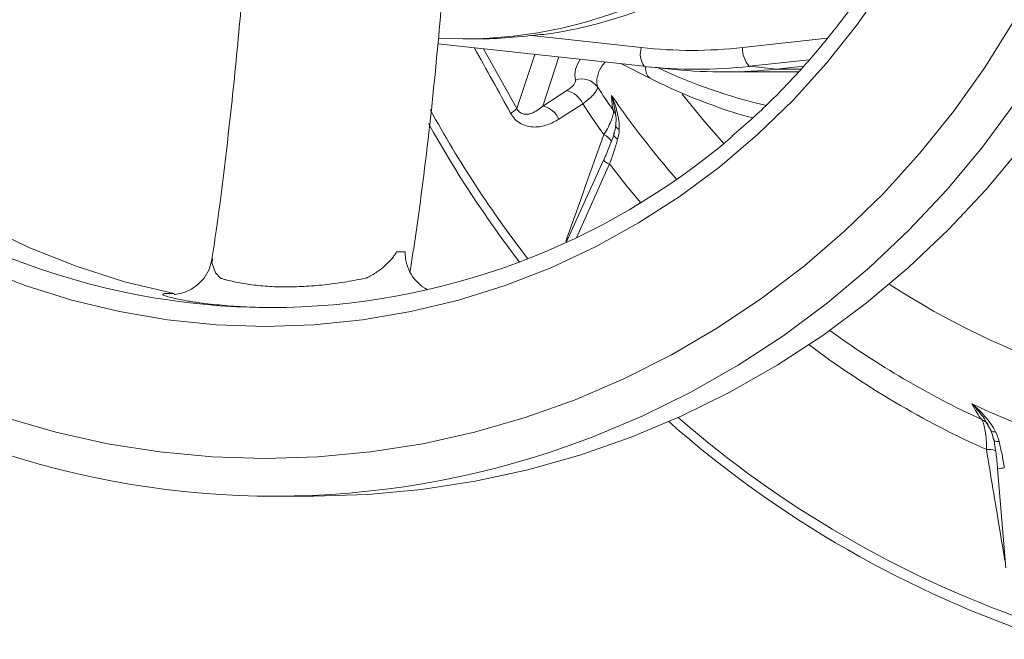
# Model space of a CAD drawing. Header units: millimetres. Extents: x -45 to 292, y 70 to 312.
# Tile 4 of 16: x 25 to 129, y 76 to 141. Entities that reach past the tile are written whole.
import ezdxf

# ---------------------------------------------------------------- set-up
doc = ezdxf.new("R2010")
doc.units = ezdxf.units.MM

msp = doc.modelspace()

# ---------------------------------------------------------------- linework, layer by layer
at = {"color": 7, "linetype": 'Continuous', "lineweight": 15}
for p, q in [((90.91, 136.53), (69.03, 138.93)), ((71.89, 139.43), (69.09, 139.5)), ((71.69, 139.43), (73.01, 139.43)), ((79.85, 139.9), (80.28, 139.9)), ((88.53, 136.79), (91.54, 135.27)), ((91.09, 136.41), (91.09, 136.51)), ((91.33, 136.48), (94.16, 136.19)), ((99.35, 135.93), (107.25, 135.93)), ((102.08, 136.53), (104.97, 136.24)), ((107.82, 136.55), (104.97, 136.24)), ((80.18, 132.32), (82.72, 133.96)), ((84.41, 132.56), (81.87, 130.93)), ((86.6, 126.58), (82.66, 117.85)), ((127.69, 97.95), (127.19, 98.8)), ((128.38, 93.85), (129.27, 83.33)), ((51.76, 90.93), (55.9, 90.93))]:
    msp.add_line(p, q, dxfattribs=at)
at = {"color": 8, "linetype": 'Continuous', "lineweight": 15}
for p, q in [((78.97, 139.8), (90.61, 138.52)), ((101.37, 138.52), (110.33, 139.5)), ((73.88, 138.4), (77.43, 132.05)), ((77.43, 132.05), (79.31, 137.8)), ((81.88, 137.52), (80.18, 132.32)), ((108.43, 137.23), (102.08, 136.53)), ((90.84, 136.53), (91.09, 136.41)), ((107.53, 136.24), (104.97, 136.24)), ((87.25, 126.17), (83.73, 118.35)), ((82.62, 117.93), (82.71, 118.3)), ((82.83, 118.22), (82.71, 118.3))]:
    msp.add_line(p, q, dxfattribs=at)
at = {"color": 7, "linetype": 'Continuous', "lineweight": 15, "flags": 128}
for points in [[(129.25, 180.23), (128.41, 174.93), (127.23, 169.71), (125.72, 164.57), (123.9, 159.55), (121.76, 154.66), (119.32, 149.93), (116.58, 145.37), (113.56, 141.01), (110.27, 136.87), (106.73, 132.95), (102.95, 129.28), (98.94, 125.88), (94.73, 122.75), (90.33, 119.92), (85.75, 117.39), (81.03, 115.17), (76.18, 113.28), (71.22, 111.73), (66.17, 110.51), (61.06, 109.63), (55.9, 109.11), (50.72, 108.93)], [(41.06, 112.42), (35.82, 113.68), (30.67, 115.32), (25.65, 117.32), (20.77, 119.68), (16.07, 122.38), (11.55, 125.42), (7.26, 128.77), (3.19, 132.43), (-0.61, 136.37), (-4.14, 140.57), (-7.38, 145.02), (-10.32, 149.69), (-12.93, 154.56), (-15.21, 159.61), (-17.14, 164.81), (-18.72, 170.14), (-19.94, 175.57)], [(130.08, 141.27), (127.04, 136.4), (123.72, 131.73), (120.13, 127.27), (116.29, 123.05), (112.21, 119.07), (107.91, 115.36), (103.4, 111.93), (98.69, 108.78), (93.82, 105.93), (88.78, 103.39), (83.6, 101.17), (78.31, 99.28), (72.91, 97.72), (67.44, 96.5), (61.9, 95.63), (56.32, 95.11), (50.72, 94.93), (45.12, 95.11), (39.55, 95.63), (34.01, 96.5), (28.53, 97.72), (23.14, 99.28)], [(91.09, 136.51), (91.09, 136.48), (91.09, 136.41)], [(130.91, 127.92), (127.17, 123.43), (123.18, 119.18), (118.96, 115.18), (114.51, 111.45), (109.86, 107.99), (105.02, 104.83), (100.01, 101.97), (94.84, 99.42), (89.53, 97.19), (84.11, 95.29), (78.59, 93.73), (72.99, 92.51), (67.32, 91.63), (61.62, 91.11), (55.9, 90.93)], [(86.6, 126.58), (86.6, 126.58), (86.63, 126.59)], [(45.11, 116.13), (44.78, 114.98), (44.24, 114.07), (43.6, 113.38), (42.91, 112.89), (42.25, 112.58), (41.7, 112.42), (41.31, 112.36), (41.16, 112.34), (41.1, 112.34), (41.09, 112.34), (41.09, 112.34), (41.09, 112.34), (41.09, 112.34), (41.09, 112.34)], [(50.72, 108.93), (45.54, 109.11), (40.38, 109.63), (35.27, 110.51), (30.22, 111.73), (25.26, 113.28), (20.41, 115.17)], [(128.2, 97.76), (128.09, 97.75), (127.99, 97.75), (127.9, 97.76), (127.82, 97.78), (127.76, 97.81), (127.72, 97.85), (127.7, 97.89), (127.69, 97.95)]]:
    msp.add_lwpolyline(points, dxfattribs=at)
at = {"color": 8, "linetype": 'Continuous', "lineweight": 15, "flags": 128}
for points in [[(130.24, 132.63), (126.76, 127.92), (123.03, 123.43), (119.04, 119.18), (114.82, 115.18), (110.37, 111.45), (105.72, 107.99), (100.88, 104.83), (95.86, 101.97), (90.7, 99.42), (85.39, 97.19), (82.59, 96.16)], [(94.96, 133.58), (97.31, 130.69), (99.37, 128.34)], [(88.11, 128.8), (87.98, 128.89), (87.87, 128.98), (87.79, 129.07), (87.73, 129.17), (87.7, 129.25), (87.7, 129.34), (87.7, 129.37)], [(90.56, 122.06), (89.1, 123.82), (87.25, 126.17)], [(45.16, 116.11), (45.08, 115.72), (45.45, 114.61), (45.97, 114.07), (45.97, 114.07), (45.97, 114.07)], [(128.57, 96.73), (128.42, 96.73), (128.28, 96.74), (128.17, 96.77), (128.08, 96.8), (128.01, 96.85), (127.98, 96.9), (127.97, 96.91)]]:
    msp.add_lwpolyline(points, dxfattribs=at)
at = {"color": 7, "linetype": 'Continuous', "lineweight": 15}
for centre, radius, start, end in [((73.46, 188.19), 48.77, 278.0312, 305.8059), ((71.65, 187.79), 48.36, 270.2874, 294.89), ((92.8, 137.83), 2.29, 162.5922, 214.5731), ((95.99, 187.41), 49.19, 263.7221, 276.2779), ((104.04, 138.35), 2.68, 176.3831, 222.8259), ((96.49, 187.28), 51.06, 263.7221, 276.2779), ((99.35, 187.26), 51.33, 264.1944, 276.2779), ((84.33, 133.19), 2, 35.4987, 110.6005), ((82.12, 131.51), 2.52, 24.6972, 76.2966), ((170.17, 189.65), 100.74, 213.292, 215.0066), ((74.84, 134.78), 3.76, 300.8089, 313.4847), ((79.59, 129.88), 2.52, 24.6682, 76.2949), ((171.05, 189.58), 103.72, 213.3509, 215.5535), ((51.42, 186.7), 75.76, 227.1948, 269.8671), ((173.85, 189.5), 121.16, 209.1639, 217.4828), ((51.04, 186.73), 75.8, 270.1528, 310.5365), ((70.07, 116.8), 4.51, 179.5488, 241.8376), ((165.63, 185), 93.25, 244.6424, 264.3494), ((170.05, 185.62), 115.7, 228.5953, 251.7198), ((51.76, 184.44), 93.51, 250.8551, 289.2533)]:
    msp.add_arc(centre, radius, start, end, dxfattribs=at)
at = {"color": 8, "linetype": 'Continuous', "lineweight": 15}
for centre, radius, start, end in [((92.36, 136.25), 1.28, 172.8938, 230.473), ((116.65, 187.53), 56.62, 244.6338, 256.9885), ((168.77, 189.3), 98.64, 214.4948, 221.0311), ((173.3, 189.5), 119.81, 208.7167, 217.7716), ((86.22, 130.81), 1.78, 17.1401, 36.1785), ((88.46, 130.36), 0.566, 195.1289, 250.436), ((85.65, 127.3), 2.22, 35.5832, 62.8088), ((87.63, 127.5), 1.39, 221.7041, 253.9599), ((163.89, 185.78), 86.27, 237.0157, 266.0846), ((167.19, 186.53), 96.38, 234.0436, 245.1808), ((168.03, 186.41), 99.31, 233.1033, 245.7428), ((169.61, 185.73), 114.51, 229.0231, 250.5955), ((126.11, 97.53), 1.64, 38.1452, 67.7168), ((127.45, 92.95), 2.93, 75.8695, 94.409), ((129.41, 88.09), 5.84, 92.8708, 100.1545)]:
    msp.add_arc(centre, radius, start, end, dxfattribs=at)
at = {"color": 7, "linetype": 'Continuous', "lineweight": 15}
msp.add_ellipse((199.63, 190.93), major_axis=(133.48, 49.43), ratio=0.108237, start_param=3.425935, end_param=3.560219, dxfattribs=at)
for points, knots in [([(98.35, 254.3), (98.45, 254.23), (99.85, 253.17), (102.4, 250.89), (105.95, 247.46), (109.26, 243.79), (112.35, 239.91), (115.2, 235.83), (117.79, 231.58), (120.13, 227.17), (122.19, 222.62), (123.97, 217.94), (125.46, 213.16), (126.66, 208.29), (127.56, 203.34), (128.16, 198.36), (128.46, 193.34), (128.46, 188.31), (128.14, 183.29), (127.53, 178.3), (126.61, 173.36), (125.4, 168.5), (123.89, 163.72), (122.1, 159.04), (120.03, 154.5), (117.69, 150.09), (115.08, 145.85), (112.22, 141.79), (109.13, 137.92), (105.8, 134.26), (102.82, 131.32), (100.89, 129.7), (100.21, 129.13)], [0, 0, 0, 0, 0.0026592, 0.0376246, 0.072587, 0.1075465, 0.1425031, 0.177457, 0.2124083, 0.2473571, 0.2823036, 0.3172481, 0.3521907, 0.3871317, 0.4220713, 0.4570099, 0.4919476, 0.5268847, 0.5618216, 0.5967583, 0.6316952, 0.6666325, 0.7015705, 0.7365095, 0.7714498, 0.8063917, 0.8413353, 0.876281, 0.9112289, 0.9461794, 0.9811326, 1, 1, 1, 1]), ([(70.98, 168.16), (70.81, 164.4), (70.48, 156.87), (69.69, 145.8), (68.65, 134.34), (67.47, 123.91), (66.5, 117.39), (66.11, 114.77)], [0, 0, 0, 0, 0.2007421, 0.4021999, 0.6038061, 0.8408095, 1, 1, 1, 1]), ([(49.72, 167.73), (49.58, 164.5), (49.29, 157.88), (48.62, 148.05), (47.79, 138.25), (46.77, 128.73), (45.87, 121.31), (45.25, 117.21), (45.07, 116.06)], [0, 0, 0, 0, 0.178817, 0.366074, 0.553552, 0.740824, 0.927464, 1, 1, 1, 1]), ([(82.72, 133.96), (82.88, 134.06), (83.02, 134.16), (83.27, 134.37), (83.37, 134.47), (83.52, 134.66), (83.58, 134.75), (83.64, 134.92), (83.65, 135), (83.63, 135.07)], [0, 0, 0, 0, 0.25, 0.25, 0.5, 0.5, 0.75, 0.75, 1, 1, 1, 1]), ([(91.54, 135.27), (92.29, 134.9), (94.33, 133.9), (97.78, 132.52), (100.68, 131.5), (102.26, 131.12), (102.45, 131.07)], [0, 0, 0, 0, 0.212567, 0.581664, 0.950697, 1, 1, 1, 1]), ([(85.97, 134.36), (85.98, 134.26), (85.96, 134.15), (85.84, 133.89), (85.74, 133.75), (85.48, 133.44), (85.31, 133.27), (84.9, 132.93), (84.67, 132.75), (84.41, 132.56)], [0, 0, 0, 0, 0.25, 0.25, 0.5, 0.5, 0.75, 0.75, 1, 1, 1, 1]), ([(88.27, 129.82), (88.28, 130.13), (88.27, 130.44), (88.19, 131.06), (88.13, 131.36), (87.91, 132.27), (87.7, 132.86), (87.47, 133.43)], [0, 0, 0, 0, 0.25, 0.25, 0.5, 0.5, 1, 1, 1, 1]), ([(77.43, 132.05), (77.47, 131.96), (77.52, 131.88), (77.64, 131.74), (77.7, 131.67), (77.84, 131.58), (77.91, 131.54), (78.05, 131.48), (78.12, 131.47), (78.33, 131.43), (78.46, 131.44), (78.71, 131.47), (78.83, 131.5), (79.18, 131.62), (79.4, 131.74), (79.81, 132), (80, 132.16), (80.18, 132.32)], [0, 0, 0, 0, 0.0625, 0.0625, 0.125, 0.125, 0.1875, 0.1875, 0.25, 0.25, 0.375, 0.375, 0.5, 0.5, 0.75, 0.75, 1, 1, 1, 1]), ([(86.66, 129.28), (86.84, 129.57), (86.99, 129.85), (87.26, 130.38), (87.37, 130.64), (87.54, 131.08), (87.6, 131.28), (87.66, 131.53), (87.67, 131.61), (87.67, 131.75), (87.67, 131.81), (87.66, 131.86)], [0, 0, 0, 0, 0.25, 0.25, 0.5, 0.5, 0.75, 0.75, 0.875, 0.875, 1, 1, 1, 1]), ([(81.87, 130.93), (81.48, 130.68), (81.07, 130.47), (80.42, 130.25), (80.2, 130.19), (79.75, 130.11), (79.51, 130.09), (79.04, 130.09), (78.8, 130.12), (78.33, 130.22), (78.1, 130.31), (77.65, 130.55), (77.44, 130.7), (77.16, 130.99), (77.07, 131.09), (76.91, 131.31), (76.83, 131.42), (76.76, 131.54)], [0, 0, 0, 0, 0.25, 0.25, 0.375, 0.375, 0.5, 0.5, 0.625, 0.625, 0.75, 0.75, 0.875, 0.875, 0.9375, 0.9375, 1, 1, 1, 1]), ([(87.87, 131.5), (87.89, 131.43), (87.97, 131.02), (87.94, 130.6), (87.91, 130.26)], [0, 0, 0, 0, 0.169478, 1, 1, 1, 1]), ([(87.89, 130.22), (87.89, 130.15), (87.88, 129.87), (87.77, 129.58), (87.69, 129.37)], [0, 0, 0, 0, 0.246795, 1, 1, 1, 1]), ([(86.63, 126.59), (86.86, 127.09), (87.06, 127.58), (87.45, 128.54), (87.62, 129.01), (87.78, 129.47)], [0, 0, 0, 0, 0.5, 0.5, 1, 1, 1, 1]), ([(88.11, 128.8), (87.99, 128.38), (87.86, 127.95), (87.58, 127.07), (87.42, 126.62), (87.25, 126.17)], [0, 0, 0, 0, 0.5, 0.5, 1, 1, 1, 1]), ([(61.43, 114.07), (61.43, 114.07), (61.44, 114.07), (61.45, 114.08), (61.47, 114.09), (61.52, 114.11), (61.56, 114.13), (61.64, 114.17), (61.69, 114.19), (61.84, 114.27), (61.94, 114.33), (62.23, 114.49), (62.41, 114.6), (62.92, 114.94), (63.22, 115.18), (63.75, 115.67), (63.98, 115.91), (64.28, 116.27), (64.37, 116.38), (64.53, 116.61), (64.6, 116.73), (64.66, 116.84)], [0, 0, 0, 0, 0.003906, 0.003906, 0.007812, 0.015625, 0.03125, 0.03125, 0.0625, 0.0625, 0.125, 0.125, 0.25, 0.25, 0.5, 0.5, 0.75, 0.75, 0.875, 0.875, 1, 1, 1, 1]), ([(64.66, 116.84), (64.66, 116.84), (64.66, 116.84), (64.66, 116.84), (64.85, 116.84), (65.04, 116.84), (65.22, 116.84), (65.34, 116.84), (65.45, 116.84), (65.56, 116.84)], [-0.000000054, -0.000000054, -0.000000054, -0.000000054, 0, 0, 0, 0.002168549, 0.002168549, 0.002168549, 0.003457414, 0.003457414, 0.003457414, 0.003457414]), ([(45.97, 114.07), (45.97, 114.06), (45.98, 114.06), (45.98, 114.06), (46, 114.06), (46.02, 114.05), (46.07, 114.03), (46.17, 114), (46.37, 113.94), (46.55, 113.89), (46.92, 113.8), (47.17, 113.74), (47.95, 113.57), (48.51, 113.47), (49.39, 113.35), (49.7, 113.31), (50.32, 113.25), (50.64, 113.22), (51.63, 113.15), (52.3, 113.13), (53.33, 113.13), (53.68, 113.14), (54.39, 113.16), (54.75, 113.18), (55.83, 113.24), (56.55, 113.3), (57.63, 113.43), (57.99, 113.47), (58.69, 113.57), (59.04, 113.62), (60.08, 113.8), (60.76, 113.92), (61.43, 114.07)], [0, 0, 0, 0, 0.000977, 0.000977, 0.001953, 0.003906, 0.007812, 0.015625, 0.03125, 0.0625, 0.0625, 0.125, 0.125, 0.25, 0.25, 0.3125, 0.3125, 0.375, 0.375, 0.5, 0.5, 0.5625, 0.5625, 0.625, 0.625, 0.75, 0.75, 0.8125, 0.8125, 0.875, 0.875, 1, 1, 1, 1]), ([(51.35, 110.94), (50.47, 110.95), (48.64, 110.99), (46.1, 111.17), (44, 111.41), (42.36, 111.66), (41.49, 111.82), (41.21, 111.9), (41.2, 111.9)], [0, 0, 0, 0, 0.218485, 0.450162, 0.687238, 0.841083, 0.998147, 1, 1, 1, 1]), ([(128.2, 97.76), (128.06, 98.05), (127.89, 98.33), (127.51, 98.87), (127.31, 99.12), (126.66, 99.86), (126.19, 100.31), (125.69, 100.73)], [0, 0, 0, 0, 0.25, 0.25, 0.5, 0.5, 1, 1, 1, 1]), ([(127.23, 95.87), (127.23, 96.24), (127.22, 96.58), (127.18, 97.23), (127.15, 97.54), (127.06, 98.09), (127.01, 98.33), (126.92, 98.64), (126.88, 98.74), (126.81, 98.91), (126.77, 98.98), (126.73, 99.05)], [0, 0, 0, 0, 0.25, 0.25, 0.5, 0.5, 0.75, 0.75, 0.875, 0.875, 1, 1, 1, 1]), ([(127.69, 97.85), (127.73, 97.77), (127.87, 97.49), (127.92, 97.15), (127.96, 96.91)], [0, 0, 0, 0, 0.266757, 1, 1, 1, 1]), ([(128.41, 93.84), (128.37, 94.39), (128.31, 94.93), (128.17, 95.99), (128.09, 96.5), (127.99, 97.01)], [0, 0, 0, 0, 0.5, 0.5, 1, 1, 1, 1]), ([(128.57, 96.73), (128.68, 96.28), (128.78, 95.82), (128.97, 94.89), (129.05, 94.41), (129.12, 93.93)], [0, 0, 0, 0, 0.5, 0.5, 1, 1, 1, 1])]:
    msp.add_open_spline(points, degree=3, knots=knots, dxfattribs=at)
at = {"color": 8, "linetype": 'Continuous', "lineweight": 15}
for points, knots in [([(76.76, 131.54), (76.12, 132.7), (74.84, 135.04), (73.54, 137.35), (72.88, 138.51)], [0, 0, 0, 0, 0.497356, 1, 1, 1, 1]), ([(83.63, 135.07), (83.58, 135.44), (83.5, 136.11), (83.93, 136.92), (84.11, 137.27)], [0, 0, 0, 0, 0.5620334, 1, 1, 1, 1]), ([(86.77, 136.98), (86.65, 136.83), (86.22, 136.28), (85.97, 135.58), (85.87, 134.87), (85.93, 134.53), (85.97, 134.36)], [0, 0, 0, 0, 0.149023, 0.553394, 0.775737, 1, 1, 1, 1]), ([(87.87, 131.61), (87.76, 132.22), (87.64, 132.83), (87.47, 133.43), (87.47, 133.43)], [0, 0, 0, 0, 0.993887, 1, 1, 1, 1]), ([(41.2, 111.9), (40.92, 111.96), (40.33, 112.1), (39.75, 112.32), (39.92, 112.45), (40.66, 112.43), (41.06, 112.42)], [0, 0, 0, 0, 0.168329, 0.345114, 0.652512, 1, 1, 1, 1]), ([(127.19, 98.8), (127.13, 98.91), (126.72, 99.61), (126.16, 100.21), (125.7, 100.73), (125.69, 100.73)], [0, 0, 0, 0, 0.151828, 0.994882, 1, 1, 1, 1]), ([(129.23, 83.84), (129.02, 85.09), (128.35, 89.09), (127.68, 93.11), (127.23, 95.87)], [0, 0, 0, 0, 0.3108621, 1, 1, 1, 1])]:
    msp.add_open_spline(points, degree=3, knots=knots, dxfattribs=at)
at = {"color": 7, "linetype": 'Continuous', "lineweight": 15}
for points in [[(87.66, 131.86), (87.53, 132.27), (87.47, 132.8), (87.47, 133.43)], [(88.27, 129.82), (88.26, 129.48), (88.2, 129.14), (88.11, 128.8)], [(82.71, 118.3), (84.02, 121.95), (85.34, 125.61), (86.66, 129.28)], [(126.73, 99.05), (126.38, 99.48), (126.04, 100.05), (125.69, 100.73)], [(128.2, 97.76), (128.36, 97.43), (128.48, 97.09), (128.57, 96.73)]]:
    msp.add_open_spline(points, degree=3, dxfattribs=at)

doc.saveas('drawing.dxf')
